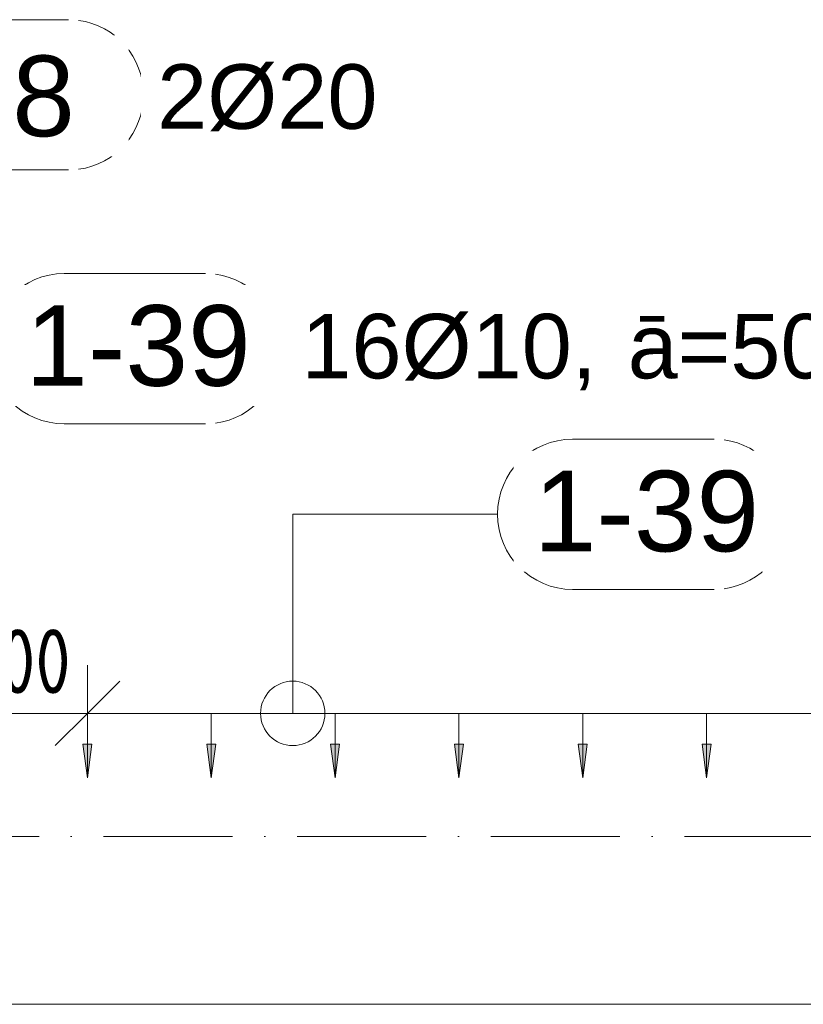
# Model space of a CAD drawing. Header units: millimetres. Extents: x 4307 to 42792, y 1610 to 10025.
# Tile 85 of 256: x 15437 to 16045, y 5870 to 6633. Entities that reach past the tile are written whole.
import ezdxf

# ---------------------------------------------------------------- set-up
doc = ezdxf.new("R2010")
doc.units = ezdxf.units.MM
doc.linetypes.add('Čerchovaná', pattern=[150, 100, -25, 0, -25])
for name, color, linetype, lineweight in [('A-ANNO-DIMS', 211, 'Continuous', 5), ('A-ANNO-DIMS-25', 211, 'Continuous', 5), ('A-FLOR-LEVL', 51, 'Continuous', 5), ('S-BEAM', 12, 'Continuous', 9), ('S-RBAR-IDEN', 171, 'Continuous', 5)]:
    doc.layers.add(name, color=color, linetype=linetype, lineweight=lineweight)
doc.styles.add('Arial', font='arial.ttf', dxfattribs={"height": 50})
doc.styles.add('Arial_1', font='arial.ttf', dxfattribs={"height": 62.5})
doc.styles.add('ISOCPEUR_2', font='isocpeur.ttf', dxfattribs={"width": 0.8, "height": 50})
doc.dimstyles.new('Vnitřní', dxfattribs={"dimscale": 304.8, "dimtxt": 49.799059, "dimasz": 0.164042, "dimexe": 0.123031, "dimexo": 0.0625, "dimgap": 0, "dimtad": 1, "dimdec": 0, "dimzin": 0, "dimdsep": 46, "dimtxsty": 'ISOCPEUR_2', "dimblk1": 'OBLIQUE', "dimblk2": 'OBLIQUE', "dimsah": 1, "dimcen": 0.09, "dimdle": 0.123031, "dimazin": 0, "dimtfac": 1, "dimtdec": 4, "dimtix": 1, "dimtmove": 0, "dimatfit": 3, "dimfxl": 0.123031, "dimfxlon": 1, "dimtvp": 1, "dimtolj": 1, "dimtzin": 0, "dimarcsym": 2})
doc.dimstyles.new('Výztuž_kusy__řezy__2', dxfattribs={"dimscale": 304.8, "dimtxt": 0.18, "dimasz": 0, "dimexe": 0, "dimexo": 0.0625, "dimgap": 0.082021, "dimtad": 1, "dimdec": 0, "dimzin": 0, "dimdsep": 46, "dimtxsty": 'Arial_1', "dimblk1": 'NONE', "dimblk2": 'NONE', "dimsah": 1, "dimcen": 0.09, "dimazin": 0, "dimtfac": 1, "dimtdec": 4, "dimtix": 1, "dimtmove": 0, "dimatfit": 3, "dimfxl": 0.164042, "dimfxlon": 1, "dimtvp": 1, "dimtfill": 1, "dimtolj": 1, "dimtzin": 0, "dimarcsym": 2})

# ---------------------------------------------------------------- blocks, each defined once
blk = doc.blocks.new('Popisek výztuže__BEZ NATOČENÍ_ - _Typ_ množství_PRAVÝ _řezy_-573725-V1')
at = {"layer": 'S-RBAR-IDEN'}
for p, q in [((5911.19, 9413.62), (5801.5, 9413.62)), ((5801.5, 9297.19), (5911.19, 9297.19))]:
    blk.add_line(p, q, dxfattribs=at)
for centre, start, end in [((5801.5, 9355.4), 90, 270), ((5911.19, 9355.4), 277.64339, 82.35661)]:
    blk.add_arc(centre, 58.22, start, end, dxfattribs=at)
blk = doc.blocks.new('DIMBLOCK329-V1')
at = {"layer": 'A-ANNO-DIMS-25'}
for points in [[(15490, 6045.48), (15493.46, 6071.76), (15486.54, 6071.76)], [(15586.02, 6045.48), (15589.48, 6071.76), (15582.55, 6071.76)]]:
    blk.add_hatch(color=256, dxfattribs=at).paths.add_polyline_path(points)
for p, q in [((15490, 6095.48), (15586.02, 6095.48)), ((15490, 6095.48), (15490, 6095.48)), ((15490, 6095.48), (15490, 6045.48)), ((15586.02, 6095.48), (15586.02, 6095.48)), ((15586.02, 6095.48), (15586.02, 6045.48)), ((15493.46, 6071.76), (15486.54, 6071.76)), ((15486.54, 6071.76), (15490, 6045.48)), ((15490, 6045.48), (15493.46, 6071.76)), ((15589.48, 6071.76), (15582.55, 6071.76)), ((15582.55, 6071.76), (15586.02, 6045.48)), ((15586.02, 6045.48), (15589.48, 6071.76))]:
    blk.add_line(p, q, dxfattribs=at)
blk = doc.blocks.new('_None')
blk = doc.blocks.new('DIMBLOCK330-V1')
at = {"layer": 'A-ANNO-DIMS-25'}
for points in [[(15586.02, 6045.48), (15589.48, 6071.76), (15582.55, 6071.76)], [(15682.03, 6045.48), (15685.49, 6071.76), (15678.57, 6071.76)]]:
    blk.add_hatch(color=256, dxfattribs=at).paths.add_polyline_path(points)
for p, q in [((15586.02, 6095.48), (15682.03, 6095.48)), ((15586.02, 6095.48), (15586.02, 6095.48)), ((15586.02, 6095.48), (15586.02, 6045.48)), ((15682.03, 6095.48), (15682.03, 6095.48)), ((15682.03, 6095.48), (15682.03, 6045.48)), ((15589.48, 6071.76), (15582.55, 6071.76)), ((15582.55, 6071.76), (15586.02, 6045.48)), ((15586.02, 6045.48), (15589.48, 6071.76)), ((15685.49, 6071.76), (15678.57, 6071.76)), ((15678.57, 6071.76), (15682.03, 6045.48)), ((15682.03, 6045.48), (15685.49, 6071.76))]:
    blk.add_line(p, q, dxfattribs=at)
blk = doc.blocks.new('DIMBLOCK331-V1')
at = {"layer": 'A-ANNO-DIMS-25'}
for points in [[(15682.03, 6045.48), (15685.49, 6071.76), (15678.57, 6071.76)], [(15778.05, 6045.48), (15781.51, 6071.76), (15774.59, 6071.76)]]:
    blk.add_hatch(color=256, dxfattribs=at).paths.add_polyline_path(points)
for p, q in [((15682.03, 6095.48), (15778.05, 6095.48)), ((15682.03, 6095.48), (15682.03, 6095.48)), ((15682.03, 6095.48), (15682.03, 6045.48)), ((15778.05, 6095.48), (15778.05, 6095.48)), ((15778.05, 6095.48), (15778.05, 6045.48)), ((15685.49, 6071.76), (15678.57, 6071.76)), ((15678.57, 6071.76), (15682.03, 6045.48)), ((15682.03, 6045.48), (15685.49, 6071.76)), ((15781.51, 6071.76), (15774.59, 6071.76)), ((15774.59, 6071.76), (15778.05, 6045.48)), ((15778.05, 6045.48), (15781.51, 6071.76))]:
    blk.add_line(p, q, dxfattribs=at)
blk = doc.blocks.new('DIMBLOCK332-V1')
at = {"layer": 'A-ANNO-DIMS-25'}
for points in [[(15778.05, 6045.48), (15781.51, 6071.76), (15774.59, 6071.76)], [(15874.06, 6045.48), (15877.52, 6071.76), (15870.6, 6071.76)]]:
    blk.add_hatch(color=256, dxfattribs=at).paths.add_polyline_path(points)
for p, q in [((15778.05, 6095.48), (15874.06, 6095.48)), ((15778.05, 6095.48), (15778.05, 6095.48)), ((15778.05, 6095.48), (15778.05, 6045.48)), ((15874.06, 6095.48), (15874.06, 6095.48)), ((15874.06, 6095.48), (15874.06, 6045.48)), ((15781.51, 6071.76), (15774.59, 6071.76)), ((15774.59, 6071.76), (15778.05, 6045.48)), ((15778.05, 6045.48), (15781.51, 6071.76)), ((15877.52, 6071.76), (15870.6, 6071.76)), ((15870.6, 6071.76), (15874.06, 6045.48)), ((15874.06, 6045.48), (15877.52, 6071.76))]:
    blk.add_line(p, q, dxfattribs=at)
blk = doc.blocks.new('DIMBLOCK333-V1')
at = {"layer": 'A-ANNO-DIMS-25'}
for points in [[(15874.06, 6045.48), (15877.52, 6071.76), (15870.6, 6071.76)], [(15970.08, 6045.48), (15973.54, 6071.76), (15966.62, 6071.76)]]:
    blk.add_hatch(color=256, dxfattribs=at).paths.add_polyline_path(points)
for p, q in [((15874.06, 6095.48), (15970.08, 6095.48)), ((15874.06, 6095.48), (15874.06, 6095.48)), ((15874.06, 6095.48), (15874.06, 6045.48)), ((15970.08, 6095.48), (15970.08, 6095.48)), ((15970.08, 6095.48), (15970.08, 6045.48)), ((15877.52, 6071.76), (15870.6, 6071.76)), ((15870.6, 6071.76), (15874.06, 6045.48)), ((15874.06, 6045.48), (15877.52, 6071.76)), ((15973.54, 6071.76), (15966.62, 6071.76)), ((15966.62, 6071.76), (15970.08, 6045.48)), ((15970.08, 6045.48), (15973.54, 6071.76))]:
    blk.add_line(p, q, dxfattribs=at)
blk = doc.blocks.new('DIMBLOCK334-V1')
at = {"layer": 'A-ANNO-DIMS-25'}
for points in [[(15970.08, 6045.48), (15973.54, 6071.76), (15966.62, 6071.76)], [(16066.09, 6045.48), (16069.56, 6071.76), (16062.63, 6071.76)]]:
    blk.add_hatch(color=256, dxfattribs=at).paths.add_polyline_path(points)
for p, q in [((15970.08, 6095.48), (16066.09, 6095.48)), ((15970.08, 6095.48), (15970.08, 6095.48)), ((15970.08, 6095.48), (15970.08, 6045.48)), ((16066.09, 6095.48), (16066.09, 6095.48)), ((16066.09, 6095.48), (16066.09, 6045.48)), ((15973.54, 6071.76), (15966.62, 6071.76)), ((15966.62, 6071.76), (15970.08, 6045.48)), ((15970.08, 6045.48), (15973.54, 6071.76)), ((16069.56, 6071.76), (16062.63, 6071.76)), ((16062.63, 6071.76), (16066.09, 6045.48)), ((16066.09, 6045.48), (16069.56, 6071.76))]:
    blk.add_line(p, q, dxfattribs=at)
blk = doc.blocks.new('DIMBLOCK342-V1')
at = {"layer": 'A-ANNO-DIMS-25'}
for points in [[(15490, 6045.48), (15493.46, 6071.76), (15486.54, 6071.76)], [(15586.02, 6045.48), (15589.48, 6071.76), (15582.55, 6071.76)], [(15682.03, 6045.48), (15685.49, 6071.76), (15678.57, 6071.76)], [(15778.05, 6045.48), (15781.51, 6071.76), (15774.59, 6071.76)], [(15874.06, 6045.48), (15877.52, 6071.76), (15870.6, 6071.76)], [(15970.08, 6045.48), (15973.54, 6071.76), (15966.62, 6071.76)], [(16066.09, 6045.48), (16069.56, 6071.76), (16062.63, 6071.76)], [(16162.11, 6045.48), (16165.57, 6071.76), (16158.65, 6071.76)], [(16258.13, 6045.48), (16261.59, 6071.76), (16254.66, 6071.76)], [(16354.14, 6045.48), (16357.6, 6071.76), (16350.68, 6071.76)], [(16450.16, 6045.48), (16453.62, 6071.76), (16446.7, 6071.76)], [(16546.17, 6045.48), (16549.63, 6071.76), (16542.71, 6071.76)], [(16642.19, 6045.48), (16645.65, 6071.76), (16638.73, 6071.76)], [(16738.2, 6045.48), (16741.67, 6071.76), (16734.74, 6071.76)]]:
    blk.add_hatch(color=256, dxfattribs=at).paths.add_polyline_path(points)
for p, q in [((15490, 6095.48), (16738.2, 6095.48)), ((15490, 6095.48), (15586.02, 6095.48)), ((15490, 6095.48), (15490, 6095.48)), ((15490, 6095.48), (15490, 6045.48)), ((15586.02, 6095.48), (15682.03, 6095.48)), ((15586.02, 6095.48), (15586.02, 6095.48)), ((15586.02, 6095.48), (15586.02, 6045.48)), ((15682.03, 6095.48), (15778.05, 6095.48)), ((15682.03, 6095.48), (15682.03, 6095.48)), ((15682.03, 6095.48), (15682.03, 6045.48)), ((15778.05, 6095.48), (15874.06, 6095.48)), ((15778.05, 6095.48), (15778.05, 6095.48)), ((15778.05, 6095.48), (15778.05, 6045.48)), ((15874.06, 6095.48), (15970.08, 6095.48)), ((15874.06, 6095.48), (15874.06, 6095.48)), ((15874.06, 6095.48), (15874.06, 6045.48)), ((15970.08, 6095.48), (16066.09, 6095.48)), ((15970.08, 6095.48), (15970.08, 6095.48)), ((15970.08, 6095.48), (15970.08, 6045.48)), ((16066.09, 6095.48), (16162.11, 6095.48)), ((16066.09, 6095.48), (16066.09, 6095.48)), ((16066.09, 6095.48), (16066.09, 6045.48)), ((16162.11, 6095.48), (16258.13, 6095.48)), ((16162.11, 6095.48), (16162.11, 6095.48)), ((16162.11, 6095.48), (16162.11, 6045.48)), ((16258.13, 6095.48), (16354.14, 6095.48)), ((16258.13, 6095.48), (16258.13, 6095.48)), ((16258.13, 6095.48), (16258.13, 6045.48)), ((16354.14, 6095.48), (16450.16, 6095.48)), ((16354.14, 6095.48), (16354.14, 6095.48)), ((16354.14, 6095.48), (16354.14, 6045.48)), ((16450.16, 6095.48), (16546.17, 6095.48)), ((16450.16, 6095.48), (16450.16, 6095.48)), ((16450.16, 6095.48), (16450.16, 6045.48)), ((16546.17, 6095.48), (16642.19, 6095.48)), ((16546.17, 6095.48), (16546.17, 6095.48)), ((16546.17, 6095.48), (16546.17, 6045.48)), ((16642.19, 6095.48), (16738.2, 6095.48)), ((16642.19, 6095.48), (16642.19, 6095.48)), ((16642.19, 6095.48), (16642.19, 6045.48)), ((16738.2, 6095.48), (16738.2, 6095.48)), ((16738.2, 6095.48), (16738.2, 6045.48)), ((15493.46, 6071.76), (15486.54, 6071.76)), ((15486.54, 6071.76), (15490, 6045.48)), ((15490, 6045.48), (15493.46, 6071.76)), ((15589.48, 6071.76), (15582.55, 6071.76)), ((15582.55, 6071.76), (15586.02, 6045.48)), ((15586.02, 6045.48), (15589.48, 6071.76)), ((15685.49, 6071.76), (15678.57, 6071.76)), ((15678.57, 6071.76), (15682.03, 6045.48)), ((15682.03, 6045.48), (15685.49, 6071.76)), ((15781.51, 6071.76), (15774.59, 6071.76)), ((15774.59, 6071.76), (15778.05, 6045.48)), ((15778.05, 6045.48), (15781.51, 6071.76)), ((15877.52, 6071.76), (15870.6, 6071.76)), ((15870.6, 6071.76), (15874.06, 6045.48)), ((15874.06, 6045.48), (15877.52, 6071.76)), ((15973.54, 6071.76), (15966.62, 6071.76)), ((15966.62, 6071.76), (15970.08, 6045.48)), ((15970.08, 6045.48), (15973.54, 6071.76)), ((16069.56, 6071.76), (16062.63, 6071.76)), ((16062.63, 6071.76), (16066.09, 6045.48)), ((16066.09, 6045.48), (16069.56, 6071.76)), ((16165.57, 6071.76), (16158.65, 6071.76)), ((16158.65, 6071.76), (16162.11, 6045.48)), ((16162.11, 6045.48), (16165.57, 6071.76)), ((16261.59, 6071.76), (16254.66, 6071.76)), ((16254.66, 6071.76), (16258.13, 6045.48)), ((16258.13, 6045.48), (16261.59, 6071.76)), ((16357.6, 6071.76), (16350.68, 6071.76)), ((16350.68, 6071.76), (16354.14, 6045.48)), ((16354.14, 6045.48), (16357.6, 6071.76)), ((16453.62, 6071.76), (16446.7, 6071.76)), ((16446.7, 6071.76), (16450.16, 6045.48)), ((16450.16, 6045.48), (16453.62, 6071.76)), ((16549.63, 6071.76), (16542.71, 6071.76)), ((16542.71, 6071.76), (16546.17, 6045.48)), ((16546.17, 6045.48), (16549.63, 6071.76)), ((16645.65, 6071.76), (16638.73, 6071.76)), ((16638.73, 6071.76), (16642.19, 6045.48)), ((16642.19, 6045.48), (16645.65, 6071.76)), ((16741.67, 6071.76), (16734.74, 6071.76)), ((16734.74, 6071.76), (16738.2, 6045.48)), ((16738.2, 6045.48), (16741.67, 6071.76))]:
    blk.add_line(p, q, dxfattribs=at)
blk = doc.blocks.new('DIMBLOCK429-V1')
at = {"layer": 'A-ANNO-DIMS-25'}
for p, q in [((15390, 6095.48), (15390, 6132.98)), ((15490, 6095.48), (15490, 6132.98)), ((15390, 6095.48), (15415, 6120.48)), ((15490, 6095.48), (15515, 6120.48)), ((15352.5, 6095.48), (15527.5, 6095.48)), ((15390, 6095.48), (15365, 6070.48)), ((15390, 6095.48), (15390, 6057.98)), ((15490, 6095.48), (15465, 6070.48)), ((15490, 6095.48), (15490, 6057.98))]:
    blk.add_line(p, q, dxfattribs=at)
at = {"layer": 'A-ANNO-DIMS-25', "color": 0, "insert": (15402.17, 6160.8), "char_height": 50, "width": 90.7875, "attachment_point": 1, "line_spacing_factor": 1.149209, "style": 'ISOCPEUR_2'}
blk.add_mtext('100', dxfattribs=at)
blk = doc.blocks.new('_Oblique')
at = {"color": 0, "linetype": 'ByBlock', "lineweight": -2}
blk.add_line((-0.5, -0.5), (0.5, 0.5), dxfattribs=at)
blk = doc.blocks.new('Popisek výztuže - _Typ_ množství_PRAVÝ-500031-V1')
at = {"layer": 'S-RBAR-IDEN'}
for p, q in [((6694.54, 8583.84), (6584.84, 8583.84)), ((6584.84, 8467.41), (6694.54, 8467.41))]:
    blk.add_line(p, q, dxfattribs=at)
for centre, start, end in [((6584.84, 8525.62), 90, 270), ((6694.54, 8525.62), 277.64339, 82.35661)]:
    blk.add_arc(centre, 58.22, start, end, dxfattribs=at)

msp = doc.modelspace()

# ---------------------------------------------------------------- linework, layer by layer
at = {"layer": 'A-FLOR-LEVL', "linetype": 'Čerchovaná'}
msp.add_line((4395.14, 6000), (25778.88, 6000), dxfattribs=at)
at = {"layer": 'S-BEAM'}
msp.add_line((15190, 5870), (20140, 5870), dxfattribs=at)
msp.add_line((15190, 5870), (20140, 5870), dxfattribs=at)
at = {"layer": 'S-RBAR-IDEN'}
for p, q in [((15649.17, 6249.81), (15807.92, 6249.81)), ((15649.17, 6095.48), (15649.17, 6249.81))]:
    msp.add_line(p, q, dxfattribs=at)
msp.add_circle((15649.17, 6095.48), 25, dxfattribs=at)

# ---------------------------------------------------------------- block references
for name, p in [('Popisek výztuže - _Typ_ množství_PRAVÝ-500031-V1', (8780.75, -1950.68)), ('Popisek výztuže__BEZ NATOČENÍ_ - _Typ_ množství_PRAVÝ _řezy_-573725-V1', (9670.43, -2977.26)), ('Popisek výztuže__BEZ NATOČENÍ_ - _Typ_ množství_PRAVÝ _řezy_-573725-V1', (10064.63, -3105.59))]:
    msp.add_blockref(name, p, dxfattribs=at)

# ---------------------------------------------------------------- texts
at = {"layer": 'S-RBAR-IDEN', "char_height": 50, "attachment_point": 1, "style": 'Arial', "bg_fill": 3, "box_fill_scale": 1.25, "bg_fill_color": 256, "bg_fill_true_color": 13158600, "bg_fill_transparency": 0}
for s, insert, width in [('2Ø20', (15544.01, 6598.57), 210.443), ('16Ø10, ', (15655.84, 6405.14), 306.6455), ('ā=50', (15908.85, 6405.14), 194.4092)]:
    msp.add_mtext(s, dxfattribs=dict(at, insert=insert, width=width))

# ---------------------------------------------------------------- dimensions: what is measured, and where the dimension line sits
at = {"layer": 'A-ANNO-DIMS'}
dim = msp.add_linear_dim(base=(15490, 6095.48), p1=(15390, 6057.98), p2=(15490, 6057.98), dimstyle='Vnitřní', override={"dimpost": '<>', "dimfxl": 100}, dxfattribs=at)
dim.commit()
dim.dimension.update_dxf_attribs({"geometry": 'DIMBLOCK429-V1', "text_midpoint": (15440, 6120.48)})
for base, p1, p2, text, override, picture, middle in [((16738.2, 6095.48), (15490, 6045.48), (16738.2, 6045.48), '96 1248', {"dimpost": '<>', "dimblk1": 'None', "dimblk2": 'None', "dimsah": 1, "dimfxl": 1248.204827}, 'DIMBLOCK342-V1', (16114.1, 6152.39)), ((15586.02, 6095.48), (15490, 6045.48), (15586.02, 6045.48), ' ', {"dimpost": '<>', "dimfxl": 96.015756}, 'DIMBLOCK329-V1', (15538.01, 6095.48)), ((15682.03, 6095.48), (15586.02, 6045.48), (15682.03, 6045.48), ' ', {"dimpost": '<>', "dimfxl": 96.015756}, 'DIMBLOCK330-V1', (15634.02, 6095.48)), ((15778.05, 6095.48), (15682.03, 6045.48), (15778.05, 6045.48), ' ', {"dimpost": '<>', "dimfxl": 96.015756}, 'DIMBLOCK331-V1', (15730.04, 6095.48)), ((15874.06, 6095.48), (15778.05, 6045.48), (15874.06, 6045.48), ' ', {"dimpost": '<>', "dimfxl": 96.015756}, 'DIMBLOCK332-V1', (15826.06, 6095.48)), ((15970.08, 6095.48), (15874.06, 6045.48), (15970.08, 6045.48), ' ', {"dimpost": '<>', "dimfxl": 96.015756}, 'DIMBLOCK333-V1', (15922.07, 6095.48)), ((16066.09, 6095.48), (15970.08, 6045.48), (16066.09, 6045.48), ' ', {"dimpost": '<>', "dimfxl": 96.015756}, 'DIMBLOCK334-V1', (16018.09, 6095.48))]:
    dim = msp.add_linear_dim(base=base, p1=p1, p2=p2, text=text, dimstyle='Výztuž_kusy__řezy__2', override=override, dxfattribs=at)
    dim.commit()
    dim.dimension.update_dxf_attribs({"geometry": picture, "text_midpoint": middle})

# ---------------------------------------------------------------- next in the draw order: texts
at = {"layer": 'S-RBAR-IDEN', "char_height": 62.5, "attachment_point": 1, "style": 'Arial_1', "bg_fill": 3, "box_fill_scale": 1.25, "bg_fill_color": 256, "bg_fill_true_color": 13158600, "bg_fill_transparency": 0}
for s, insert, width in [('1-8', (15354.02, 6605.32), 152.3206), ('1-39', (15441.85, 6411.88), 210.443), ('1-39', (15836.05, 6283.56), 210.443)]:
    msp.add_mtext(s, dxfattribs=dict(at, insert=insert, width=width))

doc.saveas('drawing.dxf')
